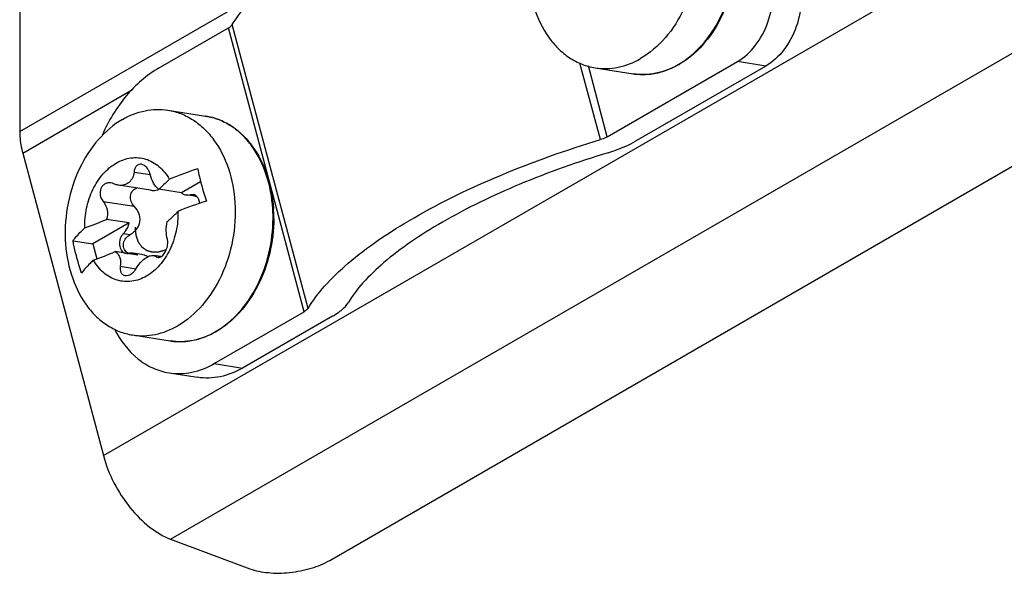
# Model space of a CAD drawing. Header units: millimetres. Extents: x 0 to 841, y 0 to 594.
# Tile 63 of 126: x 718 to 735, y 113 to 123. Entities that reach past the tile are written whole.
import ezdxf

# ---------------------------------------------------------------- set-up
doc = ezdxf.new("R2010")
doc.units = ezdxf.units.MM
doc.header["$LTSCALE"] = 46.255
doc.layers.get('0').update_dxf_attribs({"linetype": 'CONTINUOUS'})
doc.layers.add('ROUNDS', color=7, linetype='CONTINUOUS')

msp = doc.modelspace()

# ---------------------------------------------------------------- linework, layer by layer
at = {"color": 9, "linetype": 'CONTINUOUS'}
for p, q in [((719.0632, 115.0843), (744.5191, 129.7812)), ((720.2441, 113.6153), (745.6999, 128.3122)), ((717.5923, 120.7799), (721.759, 123.1856)), ((717.6456, 120.4001), (719.5766, 121.5149)), ((719.6014, 120.067), (719.8846, 120.0225)), ((720.5966, 119.6681), (720.6817, 119.6548)), ((719.0563, 119.5514), (719.6042, 119.4654)), ((719.4135, 118.9851), (719.5315, 118.9665)), ((719.9982, 118.5789), (720.0523, 118.5704)), ((719.3603, 118.4115), (719.6381, 118.3678))]:
    msp.add_line(p, q, dxfattribs=at)
at = {"color": 3, "linetype": 'CONTINUOUS'}
for p, q in [((723.0403, 113.2427), (747.0819, 127.1232)), ((717.6456, 120.4001), (719.0632, 115.0843)), ((720.2441, 113.6153), (721.6368, 113.0947))]:
    msp.add_line(p, q, dxfattribs=at)
at = {"color": 7, "linetype": 'CONTINUOUS'}
for p, q in [((727.7067, 121.8977), (728.3712, 121.7933)), ((720.1957, 121.1544), (720.8601, 121.05)), ((719.8886, 119.7473), (719.3281, 119.8353)), ((720.4333, 119.7001), (720.0343, 119.7627)), ((720.7724, 119.8958), (720.4333, 119.7001)), ((720.6692, 119.6409), (720.5187, 119.6645)), ((720.6407, 119.6702), (720.5966, 119.6681)), ((719.5184, 119.1718), (719.1194, 119.2345)), ((719.5184, 119.1718), (718.8798, 118.8032)), ((718.5292, 118.8582), (718.8798, 118.8032)), ((718.8798, 118.8032), (718.9497, 118.5412)), ((719.6695, 118.605), (719.2706, 118.6677)), ((719.7347, 118.6169), (719.5842, 118.6406)), ((720.0749, 118.5797), (719.9493, 118.5994)), ((719.575, 117.2029), (720.2394, 117.0985))]:
    msp.add_line(p, q, dxfattribs=at)
for centre, radius, start, end in [((723.38, 112.0038), 8.5442, 108.13031, 111.6948), ((723.5864, 111.2846), 8.7062, 108.16349, 111.66162), ((716.6707, 124.9543), 6.222, 289.3885, 293.17631), ((716.7661, 124.5307), 6.3755, 289.43413, 293.13067)]:
    msp.add_arc(centre, radius, start, end, dxfattribs=at)
for points, knots in [([(727.5334, 125.6873), (727.3729, 125.5946), (727.0729, 125.3362), (726.7469, 124.823), (726.5492, 124.2166), (726.4989, 123.5763), (726.6006, 122.9642), (726.8125, 122.5151), (727.0487, 122.2332), (727.2483, 122.0694), (727.4691, 121.9534), (727.6273, 121.9102), (727.7067, 121.8977)], [0, 0, 0, 0, 0.1193408, 0.2497467, 0.3873665, 0.5261181, 0.6595961, 0.7829617, 0.8404693, 0.895347, 0.9482185, 1, 1, 1, 1]), ([(729.5065, 124.224), (729.5204, 124.0054), (729.4924, 123.5643), (729.2977, 122.9447), (728.9694, 122.4187), (728.6642, 122.1541), (728.5007, 122.0597)], [0, 0, 0, 0, 0.2632372, 0.5249743, 0.7731417, 1, 1, 1, 1]), ([(727.7067, 121.8977), (727.8385, 121.877), (728.1194, 121.8854), (728.3789, 121.9894), (728.5007, 122.0597)], [0, 0, 0, 0, 0.4868151, 1, 1, 1, 1]), ([(719.4016, 120.9924), (719.5235, 121.0627), (719.7829, 121.1667), (720.0638, 121.1751), (720.1957, 121.1544)], [0, 0, 0, 0, 0.5131849, 1, 1, 1, 1]), ([(720.1957, 121.1544), (720.2736, 121.1422), (720.429, 121.1001), (720.6462, 120.9876), (720.8432, 120.8288), (721.0775, 120.5556), (721.2908, 120.1197), (721.3618, 119.7314), (721.3747, 119.5291)], [0, 0, 0, 0, 0.1095717, 0.2213704, 0.3372797, 0.4586027, 0.7186008, 1, 1, 1, 1]), ([(719.4016, 120.9924), (719.2412, 120.8998), (718.9411, 120.6414), (718.6152, 120.1281), (718.4175, 119.5218), (718.3672, 118.8814), (718.4689, 118.2693), (718.6808, 117.8202), (718.917, 117.5383), (719.1166, 117.3745), (719.3374, 117.2585), (719.4956, 117.2153), (719.575, 117.2029)], [0, 0, 0, 0, 0.1193408, 0.2497467, 0.3873665, 0.5261181, 0.6595961, 0.7829617, 0.8404693, 0.895347, 0.9482185, 1, 1, 1, 1]), ([(719.2894, 120.2244), (719.3682, 120.2699), (719.5395, 120.3333), (719.8133, 120.3129), (720.056, 120.1748), (720.1734, 120.0264), (720.2216, 119.9428)], [0, 0, 0, 0, 0.2510637, 0.4893839, 0.733893, 1, 1, 1, 1]), ([(718.7362, 119.0852), (718.7326, 119.2015), (718.7487, 119.3774), (718.81, 119.6012), (718.8951, 119.8094), (719.0409, 120.0357), (719.2029, 120.1744), (719.2894, 120.2244)], [0, 0, 0, 0, 0.2639965, 0.3959688, 0.5257858, 0.7732826, 1, 1, 1, 1]), ([(719.7319, 120.2022), (719.716, 120.2047), (719.6822, 120.2022), (719.6394, 120.1723), (719.6116, 120.1245), (719.6033, 120.087), (719.6014, 120.067)], [0, 0, 0, 0, 0.2292595, 0.4597644, 0.7145323, 1, 1, 1, 1]), ([(719.8829, 120.0287), (719.8776, 120.0501), (719.8625, 120.0915), (719.8197, 120.1588), (719.768, 120.1966), (719.7319, 120.2022)], [0, 0, 0, 0, 0.2763195, 0.5435486, 1, 1, 1, 1]), ([(720.7212, 120.1238), (720.7301, 120.0769), (720.7701, 119.8854), (720.8244, 119.6969), (720.8724, 119.557)], [0, 0, 0, 0, 0.2439092, 1, 1, 1, 1]), ([(719.6014, 120.067), (719.5979, 120.0317), (719.5809, 119.9636), (719.52, 119.8794), (719.4296, 119.8318), (719.3619, 119.8301), (719.329, 119.8352)], [0, 0, 0, 0, 0.264554, 0.5120489, 0.7520231, 1, 1, 1, 1]), ([(720.0343, 119.7627), (719.9963, 119.7916), (719.9323, 119.877), (719.8961, 119.9746), (719.8829, 120.0287)], [0, 0, 0, 0, 0.4616129, 1, 1, 1, 1]), ([(720.2216, 119.9428), (720.2084, 119.9276), (720.1499, 119.8636), (720.0856, 119.8051), (720.0343, 119.7627)], [0, 0, 0, 0, 0.2325351, 1, 1, 1, 1]), ([(719.1964, 119.8761), (719.1787, 119.8789), (719.1422, 119.8789), (719.0902, 119.8608), (719.0466, 119.8254), (719.0059, 119.7594), (718.9966, 119.6567), (719.0312, 119.5819), (719.0563, 119.5514)], [0, 0, 0, 0, 0.1181331, 0.236114, 0.3565669, 0.4813477, 0.7397403, 1, 1, 1, 1]), ([(719.329, 119.8352), (719.3219, 119.8363), (719.293, 119.8419), (719.2651, 119.8519), (719.2449, 119.8612)], [0, 0, 0, 0, 0.2448907, 1, 1, 1, 1]), ([(719.6042, 119.4654), (719.5809, 119.4893), (719.5435, 119.5467), (719.5295, 119.6474), (719.5672, 119.7408), (719.6232, 119.7771), (719.6526, 119.786)], [0, 0, 0, 0, 0.2590362, 0.5151696, 0.7614879, 1, 1, 1, 1]), ([(719.8896, 119.7471), (719.8995, 119.7456), (719.9381, 119.7412), (719.9778, 119.7437), (720.0057, 119.751)], [0, 0, 0, 0, 0.2585525, 1, 1, 1, 1]), ([(720.4333, 119.7001), (720.4398, 119.6954), (720.4659, 119.6788), (720.496, 119.6681), (720.5187, 119.6645)], [0, 0, 0, 0, 0.2559897, 1, 1, 1, 1]), ([(720.5187, 119.6645), (720.5379, 119.6615), (720.5645, 119.6615), (720.5901, 119.6665), (720.5966, 119.6681)], [0, 0, 0, 0, 0.7457482, 1, 1, 1, 1]), ([(720.7566, 119.5169), (720.7548, 119.5361), (720.747, 119.5729), (720.7221, 119.621), (720.686, 119.656), (720.6557, 119.6678), (720.6407, 119.6702)], [0, 0, 0, 0, 0.2815044, 0.5415339, 0.7784638, 1, 1, 1, 1]), ([(720.6696, 119.6408), (720.6718, 119.6405), (720.6801, 119.6395), (720.6886, 119.64), (720.6946, 119.6414)], [0, 0, 0, 0, 0.2622821, 1, 1, 1, 1]), ([(719.0563, 119.5514), (719.0913, 119.5088), (719.1422, 119.4044), (719.1361, 119.2879), (719.1194, 119.2345)], [0, 0, 0, 0, 0.4961796, 1, 1, 1, 1]), ([(719.6985, 119.1641), (719.7058, 119.1905), (719.712, 119.2463), (719.6898, 119.3549), (719.6422, 119.4262), (719.6042, 119.4654)], [0, 0, 0, 0, 0.2507318, 0.5015227, 1, 1, 1, 1]), ([(721.3747, 119.5291), (721.3887, 119.3106), (721.3607, 118.8695), (721.166, 118.2498), (720.8377, 117.7239), (720.5325, 117.4592), (720.369, 117.3649)], [0, 0, 0, 0, 0.2632372, 0.5249743, 0.7731417, 1, 1, 1, 1]), ([(720.3727, 119.376), (720.3763, 119.2597), (720.3602, 119.0838), (720.2989, 118.86), (720.2138, 118.6518), (720.068, 118.4255), (719.906, 118.2868), (719.8195, 118.2368)], [0, 0, 0, 0, 0.2639965, 0.3959688, 0.5257858, 0.7732826, 1, 1, 1, 1]), ([(720.1855, 119.1959), (720.2034, 119.2107), (720.2692, 119.267), (720.3311, 119.3281), (720.3727, 119.376)], [0, 0, 0, 0, 0.2676187, 1, 1, 1, 1]), ([(718.5292, 118.8582), (718.5434, 118.8773), (718.6067, 118.9579), (718.6785, 119.0317), (718.7362, 119.0852)], [0, 0, 0, 0, 0.2318077, 1, 1, 1, 1]), ([(719.4135, 118.9851), (719.4258, 118.997), (719.4734, 119.0512), (719.5044, 119.1188), (719.5184, 119.1718)], [0, 0, 0, 0, 0.2378677, 1, 1, 1, 1]), ([(719.6113, 119.0247), (719.6315, 119.0437), (719.6677, 119.0863), (719.6911, 119.1374), (719.6985, 119.1641)], [0, 0, 0, 0, 0.5001749, 1, 1, 1, 1]), ([(720.1678, 118.7002), (720.1588, 118.6973), (720.1407, 118.6917), (720.1181, 118.6847), (720.1, 118.679), (720.0865, 118.6748), (720.0752, 118.6713), (720.0661, 118.6685), (720.0605, 118.6667), (720.056, 118.6653), (720.0526, 118.6643), (720.0492, 118.6632), (720.0466, 118.6624), (720.045, 118.6619), (720.0438, 118.6615), (720.0425, 118.6615), (720.0409, 118.6614), (720.0378, 118.6613), (720.033, 118.6611), (720.0267, 118.6608), (720.0183, 118.6604), (720.0078, 118.6599), (719.9951, 118.6594), (719.9825, 118.6588), (719.9699, 118.6583), (719.9593, 118.6578), (719.9509, 118.6574), (719.9446, 118.6571), (719.9393, 118.6569), (719.9351, 118.6567), (719.9325, 118.6566), (719.9304, 118.6565), (719.9292, 118.6565), (719.9284, 118.6564), (719.928, 118.6565), (719.9271, 118.6567), (719.9255, 118.6572), (719.9232, 118.6579), (719.9195, 118.6589), (719.9148, 118.6602), (719.9074, 118.6623), (719.898, 118.6649), (719.8831, 118.669), (719.8682, 118.6732), (719.8552, 118.6768), (719.8478, 118.6789), (719.8422, 118.6805), (719.8375, 118.6818), (719.8338, 118.6828), (719.831, 118.6836), (719.8287, 118.6842), (719.827, 118.6847), (719.8261, 118.6849), (719.8254, 118.6856), (719.8244, 118.6862), (719.8229, 118.6874), (719.8209, 118.6887), (719.8186, 118.6904), (719.8155, 118.6926), (719.8101, 118.6965), (719.8024, 118.7021), (719.7932, 118.7088), (719.784, 118.7154), (719.7747, 118.7221), (719.7655, 118.7288), (719.7578, 118.7343), (719.7524, 118.7382), (719.7493, 118.7404), (719.747, 118.7421), (719.7451, 118.7435), (719.7435, 118.7446), (719.7426, 118.7453), (719.7418, 118.7458), (719.7412, 118.7467), (719.7402, 118.7482), (719.7387, 118.7503), (719.7369, 118.7528), (719.7346, 118.7562), (719.7317, 118.7604), (719.7282, 118.7655), (719.7235, 118.7722), (719.7153, 118.7841), (719.706, 118.7976), (719.6966, 118.8111), (719.6908, 118.8195), (719.6861, 118.8263), (719.6832, 118.8305), (719.6808, 118.8339), (719.6794, 118.836), (719.6783, 118.8375), (719.6778, 118.8382), (719.6775, 118.8386), (719.6773, 118.8395), (719.6769, 118.8406), (719.6762, 118.8428), (719.6753, 118.8455), (719.6739, 118.8497), (719.6721, 118.8551), (719.6699, 118.8615), (719.6671, 118.8701), (719.6636, 118.8808), (719.6593, 118.8936), (719.655, 118.9064), (719.6508, 118.9193), (719.6472, 118.9299), (719.6444, 118.9385), (719.6423, 118.9449), (719.6407, 118.9497), (719.6396, 118.9529), (719.6391, 118.9546), (719.6386, 118.9558), (719.6385, 118.9572), (719.6383, 118.9591), (719.638, 118.9619), (719.6377, 118.9658), (719.6373, 118.9696), (719.6368, 118.9747), (719.6362, 118.9811), (719.6352, 118.9913), (719.634, 119.004), (719.6325, 119.0194), (719.6306, 119.0398), (719.6282, 119.0653), (719.6262, 119.0857), (719.6252, 119.0959)], [0, 0, 0, 0, 0.03125, 0.0625, 0.078125, 0.09375, 0.109375, 0.1171875, 0.125, 0.1289062, 0.1328125, 0.1367188, 0.140625, 0.1416016, 0.1425781, 0.1445312, 0.1464844, 0.1484375, 0.15625, 0.1640625, 0.171875, 0.1875, 0.203125, 0.21875, 0.234375, 0.25, 0.2578125, 0.265625, 0.2734375, 0.2773438, 0.28125, 0.2832031, 0.2851562, 0.2856445, 0.2861328, 0.2871094, 0.2890625, 0.2929688, 0.296875, 0.3046875, 0.3125, 0.328125, 0.34375, 0.375, 0.390625, 0.3984375, 0.40625, 0.4140625, 0.4179688, 0.421875, 0.4257812, 0.4277344, 0.4287109, 0.4296875, 0.4316406, 0.4335938, 0.4375, 0.4414062, 0.4453125, 0.453125, 0.46875, 0.484375, 0.5, 0.515625, 0.53125, 0.546875, 0.5546875, 0.5585938, 0.5625, 0.5664062, 0.5683594, 0.5703125, 0.5712891, 0.5722656, 0.5742188, 0.578125, 0.5820312, 0.5859375, 0.59375, 0.6015625, 0.609375, 0.625, 0.65625, 0.671875, 0.6875, 0.6953125, 0.703125, 0.7070312, 0.7109375, 0.7128906, 0.7138672, 0.7143555, 0.7148438, 0.7167969, 0.71875, 0.7226562, 0.7265625, 0.734375, 0.7421875, 0.75, 0.765625, 0.78125, 0.796875, 0.8125, 0.828125, 0.8359375, 0.84375, 0.8515625, 0.8535156, 0.8554688, 0.8574219, 0.8583984, 0.859375, 0.8632812, 0.8671875, 0.8710938, 0.875, 0.8828125, 0.890625, 0.90625, 0.921875, 0.9375, 0.96875, 1, 1, 1, 1]), ([(720.1869, 118.8887), (720.1734, 118.9341), (720.1626, 119.0382), (720.1738, 119.1414), (720.1855, 119.1959)], [0, 0, 0, 0, 0.4593926, 1, 1, 1, 1]), ([(719.4135, 118.9851), (719.3884, 118.9608), (719.3511, 118.896), (719.3407, 118.8046), (719.3555, 118.7345), (719.3774, 118.6897), (719.4088, 118.6555), (719.4355, 118.6417), (719.449, 118.6378)], [0, 0, 0, 0, 0.2579546, 0.5308366, 0.6618308, 0.7837631, 0.8957032, 1, 1, 1, 1]), ([(719.4749, 118.6555), (719.4517, 118.6736), (719.4142, 118.7252), (719.4103, 118.8213), (719.4532, 118.9087), (719.5036, 118.9508), (719.5315, 118.9665)], [0, 0, 0, 0, 0.2378893, 0.4842798, 0.7405366, 1, 1, 1, 1]), ([(720.0749, 118.579), (720.0972, 118.5918), (720.1378, 118.6349), (720.1776, 118.7151), (720.1975, 118.8035), (720.1945, 118.8632), (720.1869, 118.8887)], [0, 0, 0, 0, 0.2225974, 0.4954391, 0.7693111, 1, 1, 1, 1]), ([(718.6804, 118.2914), (718.6641, 118.3388), (718.6038, 118.5249), (718.5562, 118.7152), (718.5292, 118.8582)], [0, 0, 0, 0, 0.2558134, 1, 1, 1, 1]), ([(719.2706, 118.6677), (719.2895, 118.6548), (719.3236, 118.6224), (719.3682, 118.5366), (719.3696, 118.4597), (719.3603, 118.4115)], [0, 0, 0, 0, 0.2401976, 0.4837058, 1, 1, 1, 1]), ([(719.5841, 118.6406), (719.5649, 118.6436), (719.5383, 118.6436), (719.5128, 118.6385), (719.5063, 118.637)], [0, 0, 0, 0, 0.7457482, 1, 1, 1, 1]), ([(719.6695, 118.605), (719.6631, 118.6096), (719.637, 118.6263), (719.6069, 118.637), (719.5841, 118.6406)], [0, 0, 0, 0, 0.2559897, 1, 1, 1, 1]), ([(719.6418, 118.3731), (719.6617, 118.4071), (719.706, 118.47), (719.7842, 118.5458), (719.866, 118.5939), (719.9245, 118.6032), (719.9493, 118.5994)], [0, 0, 0, 0, 0.2959039, 0.5742114, 0.8116906, 1, 1, 1, 1]), ([(719.7929, 118.6023), (719.7884, 118.604), (719.7698, 118.6101), (719.7505, 118.6144), (719.7359, 118.6167)], [0, 0, 0, 0, 0.2461662, 1, 1, 1, 1]), ([(719.843, 118.578), (719.8392, 118.5804), (719.8232, 118.59), (719.8061, 118.5976), (719.7929, 118.6023)], [0, 0, 0, 0, 0.2448961, 1, 1, 1, 1]), ([(719.9493, 118.5994), (719.9539, 118.5987), (719.9713, 118.595), (719.9877, 118.5869), (719.9982, 118.5789)], [0, 0, 0, 0, 0.2590698, 1, 1, 1, 1]), ([(720.0245, 118.5675), (720.0285, 118.5669), (720.046, 118.566), (720.0632, 118.5723), (720.0749, 118.579)], [0, 0, 0, 0, 0.2282396, 1, 1, 1, 1]), ([(718.8873, 118.5184), (718.8672, 118.4997), (718.7934, 118.4287), (718.725, 118.3517), (718.6804, 118.2914)], [0, 0, 0, 0, 0.2685212, 1, 1, 1, 1]), ([(719.8195, 118.2368), (719.7407, 118.1913), (719.5694, 118.1279), (719.2956, 118.1483), (719.0529, 118.2864), (718.9355, 118.4349), (718.8873, 118.5184)], [0, 0, 0, 0, 0.2510637, 0.4893839, 0.733893, 1, 1, 1, 1]), ([(719.3603, 118.4115), (719.3566, 118.3924), (719.3537, 118.3553), (719.3661, 118.3032), (719.3971, 118.2633), (719.4276, 118.251), (719.443, 118.2486)], [0, 0, 0, 0, 0.2855261, 0.5400932, 0.7706072, 1, 1, 1, 1]), ([(719.443, 118.2486), (719.4797, 118.2428), (719.5417, 118.2644), (719.6033, 118.3175), (719.6303, 118.3536), (719.6418, 118.3731)], [0, 0, 0, 0, 0.4551584, 0.7232286, 1, 1, 1, 1]), ([(719.575, 117.2029), (719.7068, 117.1821), (719.9877, 117.1906), (720.2472, 117.2945), (720.369, 117.3649)], [0, 0, 0, 0, 0.4868151, 1, 1, 1, 1])]:
    msp.add_open_spline(points, degree=3, knots=knots, dxfattribs=at)
at = {"color": 3, "linetype": 'CONTINUOUS'}
for points, knots in [([(717.5923, 120.7799), (717.5923, 120.7496), (717.5973, 120.6216), (717.6204, 120.4945), (717.6456, 120.4001)], [0, 0, 0, 0, 0.236735, 1, 1, 1, 1]), ([(719.0632, 115.0843), (719.1511, 114.7546), (719.3927, 114.2904), (719.8462, 113.827), (720.1113, 113.6649), (720.2441, 113.6153)], [0, 0, 0, 0, 0.5281673, 0.7804794, 1, 1, 1, 1]), ([(721.6368, 113.0947), (721.7391, 113.0565), (721.9739, 113.0126), (722.3404, 113.0194), (722.7079, 113.0915), (722.9389, 113.1842), (723.0403, 113.2427)], [0, 0, 0, 0, 0.2265801, 0.4888375, 0.7570782, 1, 1, 1, 1])]:
    msp.add_open_spline(points, degree=3, knots=knots, dxfattribs=at)
at = {"color": 7, "linetype": 'CONTINUOUS'}
for points in [[(719.2449, 119.8612), (719.2296, 119.8683), (719.2131, 119.8735), (719.1964, 119.8761)], [(720.0057, 119.751), (720.0159, 119.7536), (720.0258, 119.757), (720.0354, 119.7611)], [(719.5315, 118.9665), (719.5602, 118.9827), (719.5874, 119.0022), (719.6113, 119.0247)], [(719.5059, 118.6363), (719.495, 118.6416), (719.4845, 118.648), (719.4749, 118.6555)], [(719.4752, 118.6337), (719.4856, 118.6333), (719.4962, 118.6345), (719.5063, 118.637)], [(719.9982, 118.5789), (720.0058, 118.5731), (720.0151, 118.569), (720.0245, 118.5675)]]:
    msp.add_open_spline(points, degree=3, dxfattribs=at)
at = {"layer": 'ROUNDS', "color": 3, "linetype": 'CONTINUOUS'}
msp.add_line((717.5923, 123.2886), (717.5923, 120.7799), dxfattribs=at)
at = {"layer": 'ROUNDS', "color": 7, "linetype": 'CONTINUOUS'}
for p, q in [((720.0343, 121.8918), (721.2597, 122.5993)), ((727.9171, 120.6871), (730.2032, 122.007)), ((730.7016, 121.9287), (728.4155, 120.6088)), ((721.0108, 116.6998), (722.5898, 117.6114)), ((723.0882, 117.5331), (721.5092, 116.6215)), ((720.2168, 116.5378), (720.7152, 116.4595))]:
    msp.add_line(p, q, dxfattribs=at)
at = {"layer": 'ROUNDS', "color": 9, "linetype": 'CONTINUOUS'}
for p, q in [((722.5898, 117.6114), (721.2597, 122.5993)), ((722.6589, 117.6704), (721.3287, 122.6583)), ((727.7959, 120.6363), (727.4373, 121.9809)), ((730.7016, 121.9287), (730.2032, 122.007)), ((727.9171, 120.6871), (727.5856, 121.9304)), ((720.8604, 121.05), (720.8601, 121.05)), ((721.0108, 116.6998), (721.5092, 116.6215))]:
    msp.add_line(p, q, dxfattribs=at)
for centre, radius, start, end in [((728.4303, 123.2283), 1.4699, 300.00027, 300.44548), ((728.5412, 122.8752), 1.0952, 261.07047, 264.44569), ((728.5424, 122.8989), 1.1188, 264.49954, 275.24972), ((728.5403, 122.9263), 1.1463, 275.23071, 277.03068), ((719.4869, 119.2619), 2.5574, 2.81804, 3.5544), ((719.4428, 119.26), 2.6016, 359.76972, 2.812), ((720.2985, 118.5334), 1.4699, 300.00027, 300.44548), ((720.4094, 118.1804), 1.0952, 261.07047, 264.44569), ((720.4107, 118.2041), 1.1188, 264.49954, 275.24972), ((720.4085, 118.2314), 1.1463, 275.23071, 277.03068)]:
    msp.add_arc(centre, radius, start, end, dxfattribs=at)
at = {"layer": 'ROUNDS', "color": 7, "linetype": 'CONTINUOUS'}
for centre, radius, start, end in [((728.4411, 123.2338), 1.4739, 299.502, 300.00023), ((719.5175, 119.2575), 2.5395, 2.94048, 3.84236), ((719.4724, 119.2554), 2.5847, 359.874, 2.93471), ((720.3094, 118.539), 1.4739, 299.502, 300.00023)]:
    msp.add_arc(centre, radius, start, end, dxfattribs=at)
for points, knots in [([(721.3286, 122.6582), (721.4119, 122.798), (721.6302, 123.0811), (722.0489, 123.4791), (722.5783, 123.8787), (723.4558, 124.4262), (724.7521, 125.0479), (725.871, 125.4446), (726.4661, 125.6243)], [0, 0, 0, 0, 0.0809837, 0.1766121, 0.2867601, 0.4103715, 0.6907366, 1, 1, 1, 1]), ([(730.1888, 123.9446), (730.1884, 123.7402), (730.1399, 123.3329), (729.936, 122.766), (729.6173, 122.2872), (729.3309, 122.0456), (729.1781, 121.9574)], [0, 0, 0, 0, 0.2642214, 0.524805, 0.7719846, 1, 1, 1, 1]), ([(730.2032, 122.007), (730.3253, 122.0775), (730.5487, 122.2857), (730.7638, 122.6988), (730.8562, 123.1725), (730.8256, 123.4979), (730.7848, 123.6509)], [0, 0, 0, 0, 0.2282031, 0.4803263, 0.7434808, 1, 1, 1, 1]), ([(731.2832, 123.5726), (731.324, 123.4196), (731.3546, 123.0943), (731.2622, 122.6206), (731.047, 122.2075), (730.8236, 121.9992), (730.7016, 121.9287)], [0, 0, 0, 0, 0.2565192, 0.5196737, 0.7717969, 1, 1, 1, 1]), ([(721.2597, 122.5993), (721.2676, 122.6039), (721.2932, 122.6199), (721.3178, 122.64), (721.3286, 122.6582)], [0, 0, 0, 0, 0.3023807, 1, 1, 1, 1]), ([(720.0343, 121.8918), (719.8197, 121.7679), (719.4213, 121.4161), (719.1517, 120.9634), (719.0433, 120.7142)], [0, 0, 0, 0, 0.4768659, 1, 1, 1, 1]), ([(729.167, 121.951), (729.0448, 121.8819), (728.7843, 121.78), (728.5033, 121.7726), (728.3709, 121.7934)], [0, 0, 0, 0, 0.5116448, 1, 1, 1, 1]), ([(720.8604, 121.05), (720.9394, 121.0376), (721.0967, 120.9951), (721.3164, 120.8818), (721.5153, 120.7225), (721.751, 120.4496), (721.9657, 120.0155), (722.0378, 119.6288), (722.0513, 119.4277)], [0, 0, 0, 0, 0.1108119, 0.2236218, 0.3401493, 0.4616309, 0.720687, 1, 1, 1, 1]), ([(722.6589, 117.6704), (722.7422, 117.8103), (722.9604, 118.0934), (723.3792, 118.4913), (723.9085, 118.8909), (724.7859, 119.4383), (726.0821, 120.06), (727.2009, 120.4566), (727.7959, 120.6363)], [0, 0, 0, 0, 0.0809842, 0.176616, 0.2867654, 0.4103769, 0.6907395, 1, 1, 1, 1]), ([(727.9171, 120.6871), (727.9084, 120.6821), (727.8696, 120.6616), (727.8282, 120.6461), (727.7959, 120.6363)], [0, 0, 0, 0, 0.2296932, 1, 1, 1, 1]), ([(727.9305, 120.4055), (727.9753, 120.4191), (728.1419, 120.4739), (728.304, 120.5445), (728.4155, 120.6088)], [0, 0, 0, 0, 0.2663497, 1, 1, 1, 1]), ([(727.9305, 120.4055), (727.4017, 120.2459), (726.4072, 119.8933), (725.255, 119.3406), (724.475, 118.854), (724.0046, 118.4989), (723.6324, 118.1452), (723.4383, 117.8935), (723.3643, 117.7692)], [0, 0, 0, 0, 0.3092604, 0.5896231, 0.7132347, 0.8233841, 0.9190159, 1, 1, 1, 1]), ([(722.0571, 119.2497), (722.0566, 119.0453), (722.0082, 118.638), (721.8043, 118.0712), (721.4856, 117.5924), (721.1991, 117.3507), (721.0464, 117.2625)], [0, 0, 0, 0, 0.2642214, 0.524805, 0.7719846, 1, 1, 1, 1]), ([(722.6589, 117.6704), (722.6558, 117.6653), (722.637, 117.641), (722.611, 117.6236), (722.5898, 117.6114)], [0, 0, 0, 0, 0.1978803, 1, 1, 1, 1]), ([(723.0882, 117.5331), (723.1484, 117.5679), (723.2502, 117.6353), (723.3375, 117.7242), (723.3643, 117.7692)], [0, 0, 0, 0, 0.5701575, 1, 1, 1, 1]), ([(719.2608, 117.3044), (719.36, 117.1071), (719.5618, 116.8377), (719.9232, 116.6123), (720.1187, 116.5532), (720.2166, 116.5378)], [0, 0, 0, 0, 0.5231251, 0.7652395, 1, 1, 1, 1]), ([(721.0353, 117.2562), (720.9131, 117.187), (720.6526, 117.0852), (720.3716, 117.0777), (720.2392, 117.0985)], [0, 0, 0, 0, 0.5116448, 1, 1, 1, 1]), ([(720.2166, 116.5378), (720.3485, 116.5171), (720.6295, 116.5254), (720.889, 116.6294), (721.0108, 116.6998)], [0, 0, 0, 0, 0.4868031, 1, 1, 1, 1]), ([(721.5092, 116.6215), (721.3873, 116.5511), (721.1278, 116.4472), (720.8469, 116.4388), (720.715, 116.4595)], [0, 0, 0, 0, 0.5131969, 1, 1, 1, 1])]:
    msp.add_open_spline(points, degree=3, knots=knots, dxfattribs=at)
at = {"layer": 'ROUNDS', "color": 9, "linetype": 'CONTINUOUS'}
for points, knots in [([(729.1751, 121.9611), (729.3259, 122.0497), (729.6089, 122.2917), (729.9242, 122.7691), (730.1267, 123.3344), (730.1753, 123.7405), (730.1761, 123.9444)], [0, 0, 0, 0, 0.2271099, 0.4742721, 0.7352628, 1, 1, 1, 1]), ([(728.6806, 121.7886), (728.764, 121.7989), (728.9325, 121.8388), (729.0893, 121.9115), (729.1652, 121.9554)], [0, 0, 0, 0, 0.4896438, 1, 1, 1, 1]), ([(722.0395, 119.4205), (722.0269, 119.6232), (721.9564, 120.0123), (721.7432, 120.4494), (721.5088, 120.7234), (721.3115, 120.8827), (721.094, 120.9955), (720.9385, 121.0377), (720.8604, 121.05)], [0, 0, 0, 0, 0.281423, 0.5414528, 0.6627797, 0.7786801, 0.8904578, 1, 1, 1, 1]), ([(721.0433, 117.2662), (721.1942, 117.3549), (721.4772, 117.5968), (721.7925, 118.0742), (721.995, 118.6395), (722.0436, 119.0457), (722.0444, 119.2496)], [0, 0, 0, 0, 0.2271099, 0.4742721, 0.7352628, 1, 1, 1, 1]), ([(720.5488, 117.0938), (720.6323, 117.104), (720.8008, 117.1439), (720.9576, 117.2167), (721.0335, 117.2605)], [0, 0, 0, 0, 0.4896438, 1, 1, 1, 1])]:
    msp.add_open_spline(points, degree=3, knots=knots, dxfattribs=at)

doc.saveas('drawing.dxf')
